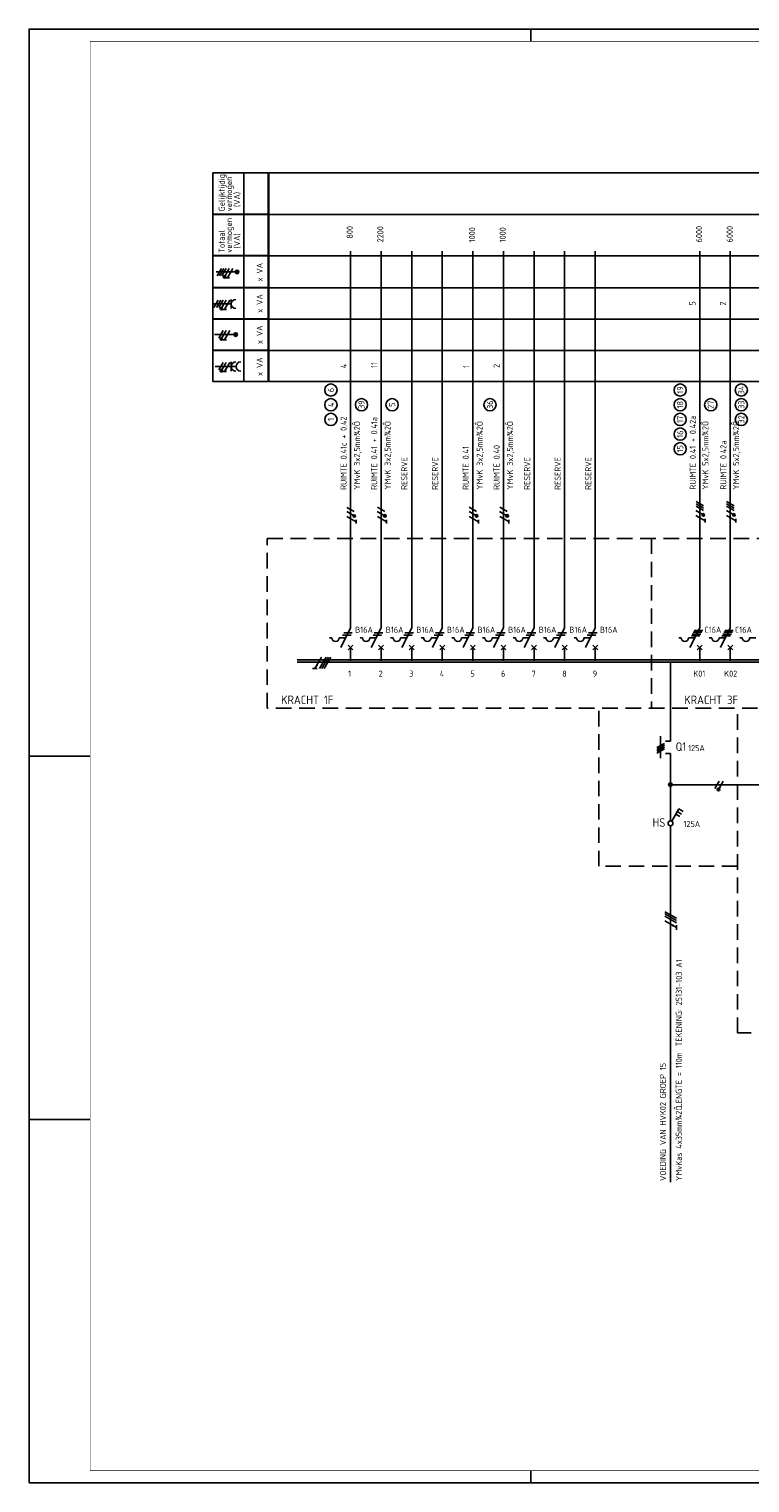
# Model space of a CAD drawing. Header units: millimetres. Extents: x 0 to 841, y 0 to 594.
# Tile 1 of 3: x 0 to 295, y 0 to 594. Entities that reach past the tile are written whole.
import ezdxf
from ezdxf.enums import TextEntityAlignment as Align

# ---------------------------------------------------------------- set-up
doc = ezdxf.new("R2010")
doc.units = ezdxf.units.MM
doc.linetypes.add('HIDDEN', pattern=[9.525, 6.35, -3.175])
doc.layers.get('0').update_dxf_attribs({"linetype": 'CONTINUOUS'})
for name, color, linetype in [('1', 7, 'CONTINUOUS'), ('40', 1, 'CONTINUOUS'), ('70', 1, 'CONTINUOUS'), ('71', 2, 'CONTINUOUS'), ('73', 4, 'CONTINUOUS'), ('EL$2B---_KADER', 4, 'CONTINUOUS'), ('LIJN018', 210, 'CONTINUOUS'), ('LIJN025', 10, 'CONTINUOUS'), ('LIJN035', 50, 'CONTINUOUS'), ('LIJN050', 90, 'CONTINUOUS'), ('TEKST25', 10, 'CONTINUOUS'), ('TEKST35', 50, 'CONTINUOUS'), ('TEKST50', 90, 'CONTINUOUS')]:
    doc.layers.add(name, color=color, linetype=linetype)
doc.styles.add('5_0', font='iso.shx')
doc.styles.add('ISO', font='ISO.SHX')
doc.styles.add('NEN', font='iso.shx')
doc.styles.add('ROMAND', font='romand')

# ---------------------------------------------------------------- blocks, each defined once
blk = doc.blocks.new('A1')
at = {"layer": 'LIJN025'}
for p, q in [((205, 589), (205, 594)), ((0, 297), (25, 297)), ((0, 148.5), (25, 148.5)), ((205, 0), (205, 5))]:
    blk.add_line(p, q, dxfattribs=at)
blk.add_lwpolyline([(0, 0), (0, 594), (841, 594), (841, 0)], close=True, dxfattribs=at)
at = {"layer": 'LIJN050', "const_width": 0.2}
blk.add_lwpolyline([(836, 5), (836, 589), (25, 589), (25, 5)], close=True, dxfattribs=at)
at = {"layer": 'TEKST25', "style": 'ROMAND', "width": 2.899115}
blk.add_attdef('STATUS', text='', height=2.5, dxfattribs=at).set_placement((795, 71.5), (834, 71.5), align=Align.FIT)
at = {"layer": 'TEKST25', "style": 'ISO'}
for tag, p in [('E', (796.25, 66)), ('NAAM-E', (807.75, 66)), ('DATUM-E', (826, 66)), ('D', (796.25, 61)), ('NAAM-D', (807.75, 61)), ('DATUM-D', (826, 61)), ('C', (796.25, 56)), ('B', (796.25, 51)), ('NAAM-B', (807.75, 51)), ('NAAM-C', (807.75, 56)), ('DATUM-B', (826, 51)), ('DATUM-C', (826, 56)), ('A', (796.25, 46)), ('NAAM-A', (807.75, 46)), ('DATUM-A', (826, 46))]:
    blk.add_attdef(tag, text='', height=2.5, dxfattribs=at).set_placement(p, align=Align.CENTER)
for tag, p in [('DATUM', (673.75, 36.25)), ('SCHAAL', (709, 36.25)), ('GETEKEND', (739.25, 36.25)), ('GECONTOL.', (774, 36.25)), ('FORMAAT', (804.25, 28.25))]:
    blk.add_attdef(tag, p, '', height=2.5, dxfattribs=at)
at = {"layer": 'TEKST35', "style": 'ISO'}
for tag, p in [('PROJECT', (675.5, 72.5)), ('PLAATS', (675.5, 63.5)), ('INSTALLATIE-REGEL1', (675.5, 52.5)), ('INSTALLATIE-REGEL2', (675.5, 43.5))]:
    blk.add_attdef(tag, p, '', height=4, dxfattribs=at)
blk.add_attdef('PROJ.NR.', text='', height=4, dxfattribs=at).set_placement((822, 23), align=Align.CENTER)
at = {"layer": 'TEKST50', "style": 'ISO'}
blk.add_attdef('FILE-NAAM', text='', height=5, dxfattribs=at).set_placement((814.5, 7.5), align=Align.CENTER)

msp = doc.modelspace()

# ---------------------------------------------------------------- linework, layer by layer
at = {"color": 10}
for p, q in [((117.76, 332.71), (115.88, 332.71)), ((119.53, 337.39), (116.82, 332.71)), ((121.4, 337.39), (118.69, 332.71)), ((122.34, 337.39), (119.63, 332.71)), ((122.34, 337.39), (119.63, 332.71)), ((123.28, 337.39), (120.57, 332.71)), ((259.86, 233.39), (264.54, 230.68)), ((259.86, 232.45), (264.54, 229.74)), ((259.86, 232.45), (264.54, 229.74)), ((259.86, 231.51), (264.54, 228.81)), ((259.86, 229.64), (264.54, 226.93)), ((264.54, 227.87), (264.54, 225.99))]:
    msp.add_line(p, q, dxfattribs=at)
for p, q in [((122.34, 337.39), (119.63, 332.71)), ((259.86, 232.45), (264.54, 229.74))]:
    msp.add_line(p, q)
at = {"color": 10, "const_width": 0.469}
for points in [[(117.83, 333.99, 1), (117.43, 334.23, 1)], [(263.25, 227.95, 1), (263.02, 227.54, 1)]]:
    msp.add_lwpolyline(points, format="xyb", close=True, dxfattribs=at)
at = {"layer": '1', "color": 1}
for p, q in [((78.57, 496.22), (76.82, 493.18)), ((79.57, 496.22), (77.82, 493.18)), ((80.57, 496.22), (78.82, 493.18)), ((81.82, 496.22), (80.1, 493.23)), ((83.32, 496.22), (81.14, 492.43)), ((77.3, 483.22), (75.55, 480.18)), ((78.3, 483.22), (76.55, 480.18)), ((79.3, 483.22), (77.55, 480.18)), ((80.55, 483.22), (78.83, 480.23)), ((82.05, 483.22), (79.87, 479.43)), ((79.3, 470.82), (77.55, 467.78)), ((80.55, 470.82), (78.83, 467.83)), ((82.05, 470.82), (79.87, 467.03)), ((79.3, 457.82), (77.55, 454.78)), ((80.55, 457.82), (78.83, 454.83)), ((82.05, 457.82), (79.87, 454.03)), ((132.87, 396.83), (129.83, 398.58)), ((145.37, 396.87), (142.33, 398.62)), ((182.87, 396.87), (179.83, 398.62)), ((195.37, 396.87), (192.33, 398.62)), ((275.56, 399.27), (272.53, 401.02)), ((275.56, 398.27), (272.53, 400.02)), ((275.56, 397.27), (272.53, 399.02)), ((288.06, 399.27), (285.03, 401.02)), ((288.06, 398.27), (285.03, 400.02)), ((288.06, 397.27), (285.03, 399.02)), ((132.79, 395.1), (129.8, 396.83)), ((133.62, 392.67), (129.83, 394.85)), ((145.29, 395.15), (142.3, 396.88)), ((146.12, 392.71), (142.33, 394.9)), ((182.79, 395.15), (179.8, 396.88)), ((183.62, 392.71), (179.83, 394.9)), ((195.29, 395.15), (192.3, 396.88)), ((196.12, 392.71), (192.33, 394.9)), ((275.48, 395.55), (272.5, 397.28)), ((276.31, 393.11), (272.52, 395.3)), ((287.98, 395.55), (285, 397.28)), ((288.81, 393.11), (285.02, 395.3)), ((281.94, 286.75), (280.19, 283.72)), ((283.69, 286.75), (281.96, 283.76))]:
    msp.add_line(p, q, dxfattribs=at)
at = {"layer": '1', "color": 2}
for p, q in [((122.75, 345.31), (123.75, 345.31)), ((126.75, 345.31), (129.33, 345.31)), ((127.33, 341.31), (131.35, 349.35)), ((135.25, 345.31), (136.25, 345.31)), ((139.25, 345.31), (141.83, 345.31)), ((139.83, 341.31), (143.85, 349.35)), ((147.75, 345.31), (148.75, 345.31)), ((151.75, 345.31), (154.33, 345.31)), ((152.33, 341.31), (156.35, 349.35)), ((160.25, 345.31), (161.25, 345.31)), ((164.25, 345.31), (166.83, 345.31)), ((164.83, 341.31), (168.85, 349.35)), ((172.75, 345.31), (173.75, 345.31)), ((176.75, 345.31), (179.33, 345.31)), ((177.33, 341.31), (181.35, 349.35)), ((185.25, 345.31), (186.25, 345.31)), ((189.25, 345.31), (191.83, 345.31)), ((189.83, 341.31), (193.85, 349.35)), ((197.75, 345.31), (198.75, 345.31)), ((201.75, 345.31), (204.33, 345.31)), ((202.33, 341.31), (206.35, 349.35)), ((210.25, 345.31), (211.25, 345.31)), ((214.25, 345.31), (216.83, 345.31)), ((214.83, 341.31), (218.85, 349.35)), ((222.75, 345.31), (223.75, 345.31)), ((226.75, 345.31), (229.33, 345.31)), ((227.33, 341.31), (231.35, 349.35)), ((265.45, 345.31), (266.45, 345.31)), ((269.45, 345.31), (272.03, 345.31)), ((270.03, 341.31), (274.05, 349.35)), ((277.95, 345.31), (278.95, 345.31)), ((281.95, 345.31), (284.53, 345.31)), ((282.53, 341.31), (286.55, 349.35)), ((290.45, 345.31), (291.45, 345.31)), ((294.45, 345.31), (297.03, 345.31))]:
    msp.add_line(p, q, dxfattribs=at)
at = {"layer": '1', "color": 1}
for centre in [(79.85, 492.79), (78.58, 479.79), (78.58, 467.39), (78.58, 454.39), (132.87, 395.08), (145.37, 395.12), (182.87, 395.12), (195.37, 395.12), (275.56, 395.52), (288.06, 395.52), (281.72, 283.32)]:
    msp.add_circle(centre, 0.5, dxfattribs=at)
at = {"layer": '1', "color": 2}
for centre in [(125.25, 345.31), (137.75, 345.31), (150.25, 345.31), (162.75, 345.31), (175.25, 345.31), (187.75, 345.31), (200.25, 345.31), (212.75, 345.31), (225.25, 345.31), (267.95, 345.31), (280.45, 345.31), (292.95, 345.31)]:
    msp.add_arc(centre, 1.5, 180, 0, dxfattribs=at)
at = {"layer": '40'}
for centre in [(123.35, 446.53), (266.05, 446.53), (291.05, 446.53), (123.35, 440.53), (135.85, 440.53), (148.35, 440.53), (188.35, 440.53), (266.05, 440.53), (278.55, 440.53), (291.05, 440.53), (123.35, 434.53), (266.05, 434.53), (291.05, 434.53), (266.05, 428.53), (266.05, 422.53)]:
    msp.add_circle(centre, 2.5, dxfattribs=at)
at = {"layer": '70'}
for p, q in [((81.91, 492.43), (80.36, 492.43)), ((80.64, 479.43), (79.09, 479.43)), ((80.64, 467.03), (79.09, 467.03)), ((80.64, 454.03), (79.09, 454.03)), ((133.61, 391.95), (133.61, 393.51)), ((146.11, 392), (146.11, 393.55)), ((183.61, 392), (183.61, 393.55)), ((196.11, 392), (196.11, 393.55)), ((276.3, 392.4), (276.3, 393.95)), ((288.8, 392.4), (288.8, 393.95)), ((128.08, 346.31), (131.58, 346.31)), ((128.58, 347.31), (132.08, 347.31)), ((140.58, 346.31), (144.08, 346.31)), ((141.08, 347.31), (144.58, 347.31)), ((153.08, 346.31), (156.58, 346.31)), ((153.58, 347.31), (157.08, 347.31)), ((165.58, 346.31), (169.08, 346.31)), ((166.08, 347.31), (169.58, 347.31)), ((178.08, 346.31), (181.58, 346.31)), ((178.58, 347.31), (182.08, 347.31)), ((190.58, 346.31), (194.08, 346.31)), ((191.08, 347.31), (194.58, 347.31)), ((203.08, 346.31), (206.58, 346.31)), ((203.58, 347.31), (207.08, 347.31)), ((215.58, 346.31), (219.08, 346.31)), ((216.08, 347.31), (219.58, 347.31)), ((228.08, 346.31), (231.58, 346.31)), ((228.58, 347.31), (232.08, 347.31)), ((270.65, 346.06), (274.15, 346.06)), ((271.03, 346.81), (274.53, 346.81)), ((271.4, 347.56), (274.9, 347.56)), ((271.78, 348.31), (275.28, 348.31)), ((283.15, 346.06), (286.65, 346.06)), ((283.53, 346.81), (287.03, 346.81)), ((283.9, 347.56), (287.4, 347.56)), ((284.28, 348.31), (287.78, 348.31)), ((256.58, 300.42), (259.61, 302.17)), ((259.61, 301.42), (256.58, 299.67)), ((256.58, 298.92), (259.61, 300.67)), ((256.58, 298.17), (259.61, 299.92))]:
    msp.add_line(p, q, dxfattribs=at)
at = {"layer": '70', "const_width": 0.5}
for points in [[(79.6, 492.79, 1), (80.1, 492.79, 1)], [(78.33, 479.79, 1), (78.83, 479.79, 1)], [(78.33, 467.39, 1), (78.83, 467.39, 1)], [(78.33, 454.39, 1), (78.83, 454.39, 1)], [(132.87, 395.33, 1), (132.87, 394.83, 1)], [(145.37, 395.37, 1), (145.37, 394.87, 1)], [(182.87, 395.37, 1), (182.87, 394.87, 1)], [(195.37, 395.37, 1), (195.37, 394.87, 1)], [(275.56, 395.77, 1), (275.56, 395.27, 1)], [(288.06, 395.77, 1), (288.06, 395.27, 1)], [(281.47, 283.32, 1), (281.97, 283.32, 1)]]:
    msp.add_lwpolyline(points, format="xyb", close=True, dxfattribs=at)
at = {"layer": '71'}
for p, q in [((75.51, 481.69), (82.6, 481.69)), ((82.6, 479.81), (82.6, 483.57)), ((82.6, 454.23), (82.6, 457.99)), ((76, 456.11), (84.6, 456.11)), ((130.35, 340.31), (132.35, 342.31)), ((132.35, 340.31), (130.35, 342.31)), ((142.85, 340.31), (144.85, 342.31)), ((144.85, 340.31), (142.85, 342.31)), ((155.35, 340.31), (157.35, 342.31)), ((157.35, 340.31), (155.35, 342.31)), ((167.85, 340.31), (169.85, 342.31)), ((169.85, 340.31), (167.85, 342.31)), ((180.35, 340.31), (182.35, 342.31)), ((182.35, 340.31), (180.35, 342.31)), ((194.85, 340.31), (192.85, 342.31)), ((192.85, 340.31), (194.85, 342.31)), ((207.35, 340.31), (205.35, 342.31)), ((205.35, 340.31), (207.35, 342.31)), ((219.85, 340.31), (217.85, 342.31)), ((217.85, 340.31), (219.85, 342.31)), ((232.35, 340.31), (230.35, 342.31)), ((230.35, 340.31), (232.35, 342.31)), ((275.05, 340.31), (273.05, 342.31)), ((273.05, 340.31), (275.05, 342.31)), ((285.55, 340.31), (287.55, 342.31)), ((287.55, 340.31), (285.55, 342.31)), ((258.09, 305.05), (258.09, 296.05)), ((262.1, 303.05), (260.09, 303.05)), ((262.09, 298.05), (260.09, 298.05)), ((262.61, 270.36), (265.51, 275.38)), ((264.88, 274.3), (266.61, 273.3)), ((265.51, 275.38), (267.24, 274.38)), ((264.26, 273.22), (265.99, 272.22))]:
    msp.add_line(p, q, dxfattribs=at)
for centre, radius in [((85, 494.78), 0.75), ((85, 494.78), 0.5), ((85, 494.78), 0.25), ((84.43, 469.2), 0.75), ((84.43, 469.2), 0.5), ((84.43, 469.2), 0.25), ((262.1, 285.3), 0.75), ((262.1, 285.3), 0.5), ((262.1, 285.3), 0.25), ((262.1, 269.5), 1)]:
    msp.add_circle(centre, radius, dxfattribs=at)
for centre in [(84.48, 481.69), (84.48, 456.11), (86.48, 456.11)]:
    msp.add_arc(centre, 1.88, 90, 270, dxfattribs=at)
at = {"layer": '73'}
for p, q in [((109.62, 336.33), (610.38, 336.33)), ((109.62, 335.33), (610.38, 335.33))]:
    msp.add_line(p, q, dxfattribs=at)
msp.add_solid([(610.38, 335.33), (610.38, 336.33), (109.62, 335.33), (109.62, 336.33)], dxfattribs=at)
at = {"layer": 'LIJN018', "color": 9, "linetype": 'Continuous'}
for p, q in [((98.01, 535.28), (609.72, 535.28)), ((98.01, 450.03), (98.01, 535.28)), ((98.01, 518.28), (609.72, 518.28)), ((98.01, 501.31), (609.72, 501.31)), ((98.01, 488.31), (609.72, 488.31)), ((98.01, 475.53), (609.72, 475.53)), ((98.01, 462.73), (609.72, 462.73)), ((98.01, 450.03), (609.72, 450.03))]:
    msp.add_line(p, q, dxfattribs=at)
at = {"layer": 'LIJN025', "linetype": 'Continuous'}
for p, q in [((75.03, 535.28), (97.71, 535.28)), ((75.03, 450.03), (75.03, 535.28)), ((75.03, 535.28), (97.71, 535.28)), ((87.71, 450.03), (87.71, 535.28)), ((97.71, 450.03), (97.71, 535.28)), ((97.71, 450.03), (97.71, 535.28)), ((75.03, 518.36), (97.71, 518.36)), ((75.03, 518.28), (97.71, 518.28)), ((75.03, 501.43), (97.71, 501.43)), ((75.03, 501.39), (97.71, 501.39)), ((75.03, 501.31), (97.71, 501.31)), ((75.03, 488.39), (97.71, 488.39)), ((75.03, 488.31), (97.71, 488.31)), ((75.03, 475.61), (97.71, 475.61)), ((75.03, 475.54), (97.71, 475.54)), ((75.03, 462.81), (97.71, 462.81)), ((75.03, 462.73), (97.71, 462.73)), ((75.03, 450.03), (97.71, 450.03)), ((75.03, 450.03), (97.71, 450.03))]:
    msp.add_line(p, q, dxfattribs=at)
at = {"layer": 'LIJN025', "linetype": 'HIDDEN'}
for p, q in [((97.35, 385.9), (631.1, 385.9)), ((97.35, 316.5), (97.35, 385.9)), ((254.3, 385.9), (254.3, 316.5)), ((631.1, 316.5), (97.35, 316.5)), ((232.85, 251.95), (232.85, 316.5)), ((289.48, 183.85), (289.48, 316.5)), ((289.5, 251.95), (232.85, 251.95)), ((523.7, 183.85), (289.48, 183.85))]:
    msp.add_line(p, q, dxfattribs=at)
at = {"layer": 'LIJN035'}
for p, q in [((131.35, 349.35), (131.35, 503.2)), ((143.85, 349.35), (143.85, 503.2)), ((156.35, 349.35), (156.35, 503.2)), ((168.85, 349.35), (168.85, 503.2)), ((181.35, 349.35), (181.35, 503.2)), ((193.85, 349.35), (193.85, 503.2)), ((206.35, 349.35), (206.35, 503.2)), ((218.85, 349.35), (218.85, 503.2)), ((231.35, 349.35), (231.35, 503.2)), ((274.05, 349.35), (274.05, 503.2)), ((286.55, 349.35), (286.55, 503.2)), ((84.5, 494.78), (76.43, 494.78)), ((83.93, 469.2), (75.73, 469.2)), ((131.35, 335.9), (131.35, 341.4)), ((143.85, 335.9), (143.85, 341.4)), ((156.35, 335.9), (156.35, 341.4)), ((168.85, 335.9), (168.85, 341.4)), ((181.35, 335.9), (181.35, 341.4)), ((193.85, 335.9), (193.85, 341.4)), ((206.35, 335.9), (206.35, 341.4)), ((218.85, 335.9), (218.85, 341.4)), ((231.35, 335.9), (231.35, 341.4)), ((274.05, 335.9), (274.05, 341.4)), ((286.55, 335.9), (286.55, 341.4)), ((262.7, 285.25), (303.16, 285.25))]:
    msp.add_line(p, q, dxfattribs=at)
at = {"layer": 'LIJN035', "color": 90}
for p, q in [((262.1, 303.05), (262.1, 335.4)), ((262.09, 298.05), (262.09, 270.5)), ((262.1, 268.59), (262.1, 122.82))]:
    msp.add_line(p, q, dxfattribs=at)

# ---------------------------------------------------------------- block references
at = {"layer": 'EL$2B---_KADER'}
msp.add_blockref('A1', (0, 0), dxfattribs=at)

# ---------------------------------------------------------------- texts
at = {"layer": '40', "linetype": 'Continuous', "style": 'NEN'}
for s, p in [('Gelijktijdig', (79.96, 519.53)), ('vermogen', (82.96, 519.53)), ('(VA)', (86.21, 521.28)), ('vermogen', (82.96, 502.61)), ('Totaal', (79.96, 502.61)), ('(VA)', (86.21, 504.36)), ('x VA', (95.46, 490.87)), ('x VA', (95.46, 490.87)), ('x VA', (95.46, 478.09)), ('x VA', (95.46, 478.09)), ('x VA', (95.46, 465.31)), ('x VA', (95.46, 465.31)), ('x VA', (95.46, 452.29)), ('x VA', (95.46, 452.29))]:
    msp.add_text(s, height=2.5, rotation=90, dxfattribs=at).set_placement(p)
at = {"layer": '40', "style": 'NEN'}
for s, p in [(' 800', (132.28, 506.84)), ('2200', (144.78, 506.84)), ('1000', (182.28, 506.84)), ('1000', (194.78, 506.84)), ('6000', (275.03, 506.84)), ('6000', (287.53, 506.84)), ('5', (272.33, 481.04)), ('2', (284.83, 481.04)), ('11', (142.28, 455.54)), ('4', (129.78, 455.44)), ('1', (179.88, 455.54)), ('2', (192.28, 455.54)), ('RUIMTE 0.41c + 0.42', (129.78, 405.74)), (' YMvK 3x2,5mm¾2Ô', (135.28, 404.24)), ('RUIMTE 0.41 + 0.41a', (142.28, 405.74)), (' YMvK 3x2,5mm¾2Ô', (147.78, 404.24)), (' YMvK 3x2,5mm¾2Ô', (185.38, 404.24)), (' YMvK 3x2,5mm¾2Ô', (197.78, 404.24)), ('RUIMTE 0.41 + 0.42a', (272.48, 405.84)), (' YMvK 5x2,5mm¾2Ô', (277.63, 404.24)), (' YMvK 5x2,5mm¾2Ô', (290.13, 404.24)), ('RUIMTE 0.41 ', (179.68, 405.74)), ('RUIMTE 0.40', (192.28, 405.74)), ('RUIMTE 0.42a', (284.98, 405.84)), ('RESERVE', (154.58, 405.74)), ('RESERVE', (167.18, 405.74)), ('RESERVE', (204.78, 405.74)), ('RESERVE', (217.28, 405.74)), ('RESERVE', (229.78, 405.74)), ('TEKENING: 25131-103 A1', (266.78, 178.35)), ('VOEDING VAN HVK02 GROEP 15', (260.28, 123.37)), ('LENGTE = 110m', (266.78, 153.37)), ('YMvKas 4x35mm¾2Ô', (266.78, 123.37))]:
    msp.add_text(s, height=2.5, rotation=90, dxfattribs=at).set_placement(p)
for s, p in [('6', (123.35, 446.53)), ('19', (266.05, 446.53)), ('34', (291.05, 446.53)), ('4', (123.35, 440.53)), ('39', (135.85, 440.53)), ('5', (148.35, 440.53)), ('36', (188.35, 440.53)), ('18', (266.05, 440.53)), ('27', (278.55, 440.53)), ('33', (291.05, 440.53)), ('1', (123.35, 434.53)), ('17', (266.05, 434.53)), ('32', (291.05, 434.53)), ('16', (266.05, 428.53)), ('15', (266.05, 422.53))]:
    msp.add_text(s, height=2.5, rotation=90, dxfattribs=at).set_placement(p, align=Align.MIDDLE_CENTER)
for s, p in [('B16A', (133.26, 347.32)), ('B16A', (145.76, 347.32)), ('B16A', (158.26, 347.32)), ('B16A', (170.76, 347.32)), ('B16A', (183.26, 347.32)), ('B16A', (195.76, 347.32)), ('B16A', (208.26, 347.32)), ('B16A', (220.76, 347.32)), ('B16A', (233.26, 347.32)), ('C16A', (275.96, 347.32)), ('C16A', (288.46, 347.32)), ('125A', (269.29, 298.98)), ('125A', (267.39, 267.98))]:
    msp.add_text(s, height=2.5, dxfattribs=at).set_placement(p)
at = {"layer": 'TEKST25', "style": '5_0'}
for s, p in [('1', (130.35, 329.4)), ('2', (142.85, 329.4)), ('3', (155.35, 329.4)), ('4', (167.85, 329.4)), ('5', (180.35, 329.4)), ('6', (192.85, 329.4)), ('7', (205.35, 329.4)), ('8', (217.85, 329.4)), ('9', (230.35, 329.4)), ('K01', (271.45, 329.4)), ('K02', (284.05, 329.4))]:
    msp.add_text(s, height=2.5, dxfattribs=at).set_placement(p)
at = {"layer": 'TEKST35', "linetype": 'HIDDEN', "style": 'ISO'}
for s, p in [('KRACHT 1F', (103.02, 318.19)), ('KRACHT 3F', (267.77, 318.19))]:
    msp.add_text(s, height=3.5, dxfattribs=at).set_placement(p)
at = {"layer": 'TEKST35', "style": 'NEN'}
for s, p in [('Q1', (264.19, 299.08)), ('HS', (254.79, 268.08))]:
    msp.add_text(s, height=3.5, dxfattribs=at).set_placement(p)

doc.saveas('drawing.dxf')
